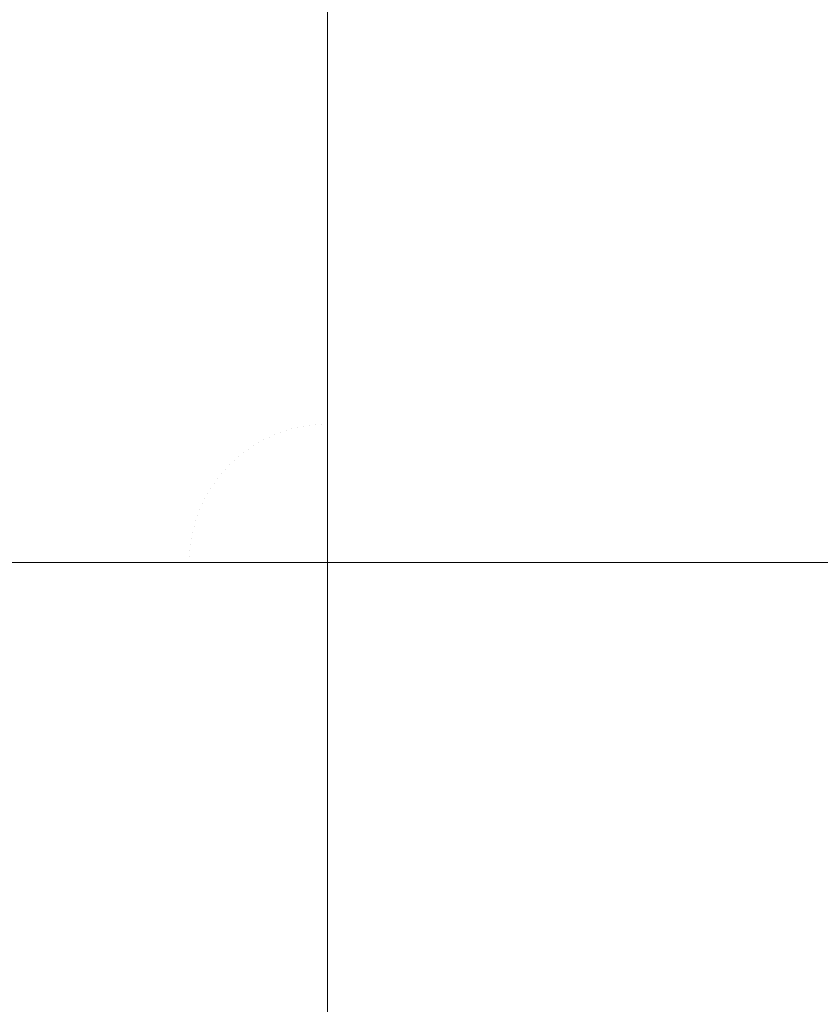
# Model space of a CAD drawing. Header units: centimetres. Extents: x -26 to 27.3, y -25.9 to -24.1.
# Tile 38 of 224: x -25.9262 to -25.9035, y -24.1724 to -24.1445. Entities that reach past the tile are written whole.
import ezdxf

# ---------------------------------------------------------------- set-up
doc = ezdxf.new("R2010")
doc.units = ezdxf.units.CM
doc.header["$LTSCALE"] = 2.54
doc.layers.add('Lucido design-1', color=7, linetype='Continuous')

# ---------------------------------------------------------------- blocks, each defined once
blk = doc.blocks.new('Gruppo-7-1')
at = {"color": 7, "linetype": 'Continuous', "lineweight": 9}
for points, invisible_edges in [([(-25.924569, -24.144691, 1182.421311), (-25.923899, -24.144396, 1182.421311), (-25.925514, -24.140497, 1182.4205), (-25.926352, -24.140866, 1182.4205)], 15), ([(-25.925225, -24.145015, 1182.421311), (-25.924569, -24.144691, 1182.421311), (-25.926352, -24.140866, 1182.4205), (-25.927174, -24.141271, 1182.4205)], 15), ([(-25.925866, -24.145366, 1182.421311), (-25.925225, -24.145015, 1182.421311), (-25.927174, -24.141271, 1182.4205), (-25.927976, -24.141711, 1182.4205)], 15), ([(-25.926491, -24.145746, 1182.421311), (-25.925866, -24.145366, 1182.421311), (-25.927976, -24.141711, 1182.4205), (-25.928759, -24.142186, 1182.4205)], 15), ([(-25.920503, -24.142269, 1181.624338), (-25.919753, -24.142156, 1181.624338), (-25.91925, -24.146081, 1181.623701), (-25.919834, -24.146169, 1181.623701)], 15), ([(-25.919753, -24.142156, 1181.624338), (-25.918998, -24.142076, 1181.624338), (-25.918662, -24.146019, 1181.623701), (-25.91925, -24.146081, 1181.623701)], 15), ([(-25.918998, -24.142076, 1181.624338), (-25.918241, -24.142028, 1181.624338), (-25.918073, -24.145981, 1181.623701), (-25.918662, -24.146019, 1181.623701)], 15), ([(-25.917482, -24.142525, 1181.624255), (-25.917482, -24.145969, 1181.623701), (-25.918073, -24.145981, 1181.623701), (-25.918241, -24.142028, 1181.624338)], 14), ([(-25.921987, -24.142588, 1181.624338), (-25.921248, -24.142413, 1181.624338), (-25.920415, -24.146281, 1181.623701), (-25.920989, -24.146418, 1181.623701)], 15), ([(-25.921248, -24.142413, 1181.624338), (-25.920503, -24.142269, 1181.624338), (-25.919834, -24.146169, 1181.623701), (-25.920415, -24.146281, 1181.623701)], 15), ([(-25.917482, -24.145969, 1181.623701), (-25.917482, -24.142525, 1181.624255), (-8.217482, -24.142525, 1181.624255), (-8.217482, -24.145969, 1181.623701)], 10), ([(-25.923437, -24.143033, 1181.624338), (-25.922717, -24.142795, 1181.624338), (-25.921558, -24.146579, 1181.623701), (-25.922119, -24.146764, 1181.623701)], 15), ([(-25.922717, -24.142795, 1181.624338), (-25.921987, -24.142588, 1181.624338), (-25.920989, -24.146418, 1181.623701), (-25.921558, -24.146579, 1181.623701)], 15), ([(-25.924147, -24.143301, 1181.624338), (-25.923437, -24.143033, 1181.624338), (-25.922119, -24.146764, 1181.623701), (-25.922672, -24.146972, 1181.623701)], 15), ([(-25.924845, -24.143598, 1181.624338), (-25.924147, -24.143301, 1181.624338), (-25.922672, -24.146972, 1181.623701), (-25.923215, -24.147204, 1181.623701)], 15), ([(-25.919654, -24.147569, 1182.421942), (-25.919115, -24.147486, 1182.421942), (-25.919671, -24.143263, 1182.421311), (-25.920394, -24.143375, 1182.421311)], 15), ([(-25.919115, -24.147486, 1182.421942), (-25.918572, -24.147427, 1182.421942), (-25.918943, -24.143184, 1182.421311), (-25.919671, -24.143263, 1182.421311)], 15), ([(-25.918572, -24.147427, 1182.421942), (-25.918028, -24.147391, 1182.421942), (-25.918213, -24.143136, 1182.421311), (-25.918943, -24.143184, 1182.421311)], 15), ([(-25.917482, -24.146837, 1182.421861), (-25.917482, -24.14312, 1182.421311), (-25.918213, -24.143136, 1182.421311), (-25.918028, -24.147391, 1182.421942)], 14), ([(-25.917482, -24.14312, 1182.421311), (-25.917482, -24.146837, 1182.421861), (27.182518, -24.146837, 1182.421861), (27.182518, -24.14312, 1182.421311)], 10), ([(-25.92553, -24.143926, 1181.624338), (-25.924845, -24.143598, 1181.624338), (-25.923215, -24.147204, 1181.623701), (-25.923749, -24.147459, 1181.623701)], 15), ([(-25.92072, -24.147805, 1182.421942), (-25.920189, -24.147676, 1182.421942), (-25.921111, -24.143517, 1182.421311), (-25.921822, -24.143691, 1182.421311)], 15), ([(-25.920189, -24.147676, 1182.421942), (-25.919654, -24.147569, 1182.421942), (-25.920394, -24.143375, 1182.421311), (-25.921111, -24.143517, 1182.421311)], 15), ([(-25.92176, -24.148133, 1182.421942), (-25.921244, -24.147958, 1182.421942), (-25.922524, -24.143896, 1182.421311), (-25.923217, -24.144131, 1182.421311)], 15), ([(-25.921244, -24.147958, 1182.421942), (-25.92072, -24.147805, 1182.421942), (-25.921822, -24.143691, 1182.421311), (-25.922524, -24.143896, 1182.421311)], 15), ([(-25.9262, -24.144282, 1181.624338), (-25.92553, -24.143926, 1181.624338), (-25.923749, -24.147459, 1181.623701), (-25.92427, -24.147736, 1181.623701)], 15), ([(-25.922269, -24.148331, 1182.421942), (-25.92176, -24.148133, 1182.421942), (-25.923217, -24.144131, 1182.421311), (-25.923899, -24.144396, 1182.421311)], 15), ([(-25.926855, -24.144666, 1181.624338), (-25.9262, -24.144282, 1181.624338), (-25.92427, -24.147736, 1181.623701), (-25.92478, -24.148035, 1181.623701)], 15), ([(-25.922769, -24.148551, 1182.421942), (-25.922269, -24.148331, 1182.421942), (-25.923899, -24.144396, 1182.421311), (-25.924569, -24.144691, 1182.421311)], 15), ([(-25.927492, -24.145077, 1181.624338), (-25.926855, -24.144666, 1181.624338), (-25.92478, -24.148035, 1181.623701), (-25.925277, -24.148356, 1181.623701)], 15), ([(-25.923258, -24.148792, 1182.421942), (-25.922769, -24.148551, 1182.421942), (-25.924569, -24.144691, 1182.421311), (-25.925225, -24.145015, 1182.421311)], 15), ([(-25.923737, -24.149055, 1182.421942), (-25.923258, -24.148792, 1182.421942), (-25.925225, -24.145015, 1182.421311), (-25.925866, -24.145366, 1182.421311)], 15), ([(-25.928112, -24.145515, 1181.624338), (-25.927492, -24.145077, 1181.624338), (-25.925277, -24.148356, 1181.623701), (-25.925759, -24.148697, 1181.623701)], 15), ([(-25.928712, -24.145979, 1181.624338), (-25.928112, -24.145515, 1181.624338), (-25.925759, -24.148697, 1181.623701), (-25.926226, -24.149058, 1181.623701)], 15), ([(-25.924203, -24.149338, 1182.421942), (-25.923737, -24.149055, 1182.421942), (-25.925866, -24.145366, 1182.421311), (-25.926491, -24.145746, 1182.421311)], 15), ([(-25.924657, -24.149641, 1182.421942), (-25.924203, -24.149338, 1182.421942), (-25.926491, -24.145746, 1182.421311), (-25.9271, -24.146152, 1182.421311)], 15), ([(-25.919834, -24.146169, 1181.623701), (-25.91925, -24.146081, 1181.623701), (-25.918745, -24.150023, 1181.623223), (-25.919163, -24.150086, 1181.623223)], 15), ([(-25.91925, -24.146081, 1181.623701), (-25.918662, -24.146019, 1181.623701), (-25.918325, -24.149979, 1181.623223), (-25.918745, -24.150023, 1181.623223)], 15), ([(-25.918662, -24.146019, 1181.623701), (-25.918073, -24.145981, 1181.623701), (-25.917904, -24.149952, 1181.623223), (-25.918325, -24.149979, 1181.623223)], 15), ([(-25.918073, -24.145981, 1181.623701), (-25.917482, -24.145969, 1181.623701), (-25.917482, -24.146837, 1181.623596)], 9), ([(-25.917482, -24.146837, 1181.623596), (-25.917482, -24.149943, 1181.623223), (-25.917904, -24.149952, 1181.623223), (-25.918073, -24.145981, 1181.623701)], 14), ([(-8.217482, -24.145969, 1181.623701), (-8.217482, -24.146837, 1181.623596), (-25.917482, -24.146837, 1181.623596), (-25.917482, -24.145969, 1181.623701)], 10), ([(-25.925097, -24.149964, 1182.421942), (-25.924657, -24.149641, 1182.421942), (-25.9271, -24.146152, 1182.421311), (-25.92769, -24.146585, 1182.421311)], 15), ([(-25.921558, -24.146579, 1181.623701), (-25.920989, -24.146418, 1181.623701), (-25.919988, -24.150264, 1181.623223), (-25.920394, -24.150379, 1181.623223)], 15), ([(-25.920989, -24.146418, 1181.623701), (-25.920415, -24.146281, 1181.623701), (-25.919577, -24.150166, 1181.623223), (-25.919988, -24.150264, 1181.623223)], 15), ([(-25.920415, -24.146281, 1181.623701), (-25.919834, -24.146169, 1181.623701), (-25.919163, -24.150086, 1181.623223), (-25.919577, -24.150166, 1181.623223)], 15), ([(-25.925523, -24.150306, 1182.421942), (-25.925097, -24.149964, 1182.421942), (-25.92769, -24.146585, 1182.421311), (-25.92826, -24.147043, 1182.421311)], 15), ([(-25.922119, -24.146764, 1181.623701), (-25.921558, -24.146579, 1181.623701), (-25.920394, -24.150379, 1181.623223), (-25.920795, -24.150511, 1181.623223)], 15), ([(-25.923215, -24.147204, 1181.623701), (-25.922672, -24.146972, 1181.623701), (-25.92119, -24.15066, 1181.623223), (-25.921578, -24.150826, 1181.623223)], 15), ([(-25.922672, -24.146972, 1181.623701), (-25.922119, -24.146764, 1181.623701), (-25.920795, -24.150511, 1181.623223), (-25.92119, -24.15066, 1181.623223)], 15), ([(-25.918028, -24.147391, 1182.421942), (-25.917482, -24.147379, 1182.421942), (-25.917482, -24.146837, 1182.421861)], 9), ([(27.182518, -24.147379, 1182.421942), (27.182518, -24.146837, 1182.421861), (-25.917482, -24.146837, 1182.421861), (-25.917482, -24.147379, 1182.421942)], 10), ([(-25.917482, -24.149943, 1181.623223), (-25.917482, -24.146837, 1181.623596), (-8.217482, -24.146837, 1181.623596), (-8.217482, -24.149943, 1181.623223)], 10), ([(-25.925933, -24.150665, 1182.421942), (-25.925523, -24.150306, 1182.421942), (-25.92826, -24.147043, 1182.421311), (-25.92881, -24.147525, 1182.421311)], 15), ([(-25.923749, -24.147459, 1181.623701), (-25.923215, -24.147204, 1181.623701), (-25.921578, -24.150826, 1181.623223), (-25.921959, -24.151008, 1181.623223)], 15), ([(-25.926327, -24.151043, 1182.421942), (-25.925933, -24.150665, 1182.421942), (-25.92881, -24.147525, 1182.421311), (-25.929339, -24.148031, 1182.421311)], 15), ([(-25.92427, -24.147736, 1181.623701), (-25.923749, -24.147459, 1181.623701), (-25.921959, -24.151008, 1181.623223), (-25.922332, -24.151206, 1181.623223)], 15), ([(-25.918909, -24.151793, 1182.422389), (-25.918555, -24.151739, 1182.422389), (-25.919115, -24.147486, 1182.421942), (-25.919654, -24.147569, 1182.421942)], 15), ([(-25.918555, -24.151739, 1182.422389), (-25.918198, -24.1517, 1182.422389), (-25.918572, -24.147427, 1182.421942), (-25.919115, -24.147486, 1182.421942)], 15), ([(-25.918198, -24.1517, 1182.422389), (-25.917841, -24.151676, 1182.422389), (-25.918028, -24.147391, 1182.421942), (-25.918572, -24.147427, 1182.421942)], 15), ([(-25.917482, -24.151173, 1182.422337), (-25.917482, -24.147379, 1182.421942), (-25.918028, -24.147391, 1182.421942), (-25.917841, -24.151676, 1182.422389)], 14), ([(-25.917482, -24.147379, 1182.421942), (-25.917482, -24.151173, 1182.422337), (27.182518, -24.151173, 1182.422337), (27.182518, -24.147379, 1182.421942)], 10), ([(-25.92478, -24.148035, 1181.623701), (-25.92427, -24.147736, 1181.623701), (-25.922332, -24.151206, 1181.623223), (-25.922696, -24.151419, 1181.623223)], 15), ([(-25.919954, -24.152049, 1182.422389), (-25.919609, -24.151949, 1182.422389), (-25.92072, -24.147805, 1182.421942), (-25.921244, -24.147958, 1182.421942)], 15), ([(-25.919609, -24.151949, 1182.422389), (-25.919261, -24.151863, 1182.422389), (-25.920189, -24.147676, 1182.421942), (-25.92072, -24.147805, 1182.421942)], 15), ([(-25.919261, -24.151863, 1182.422389), (-25.918909, -24.151793, 1182.422389), (-25.919654, -24.147569, 1182.421942), (-25.920189, -24.147676, 1182.421942)], 15), ([(-25.925277, -24.148356, 1181.623701), (-25.92478, -24.148035, 1181.623701), (-25.922696, -24.151419, 1181.623223), (-25.923051, -24.151648, 1181.623223)], 15), ([(-25.920293, -24.152164, 1182.422389), (-25.919954, -24.152049, 1182.422389), (-25.921244, -24.147958, 1182.421942), (-25.92176, -24.148133, 1182.421942)], 15), ([(-25.925759, -24.148697, 1181.623701), (-25.925277, -24.148356, 1181.623701), (-25.923051, -24.151648, 1181.623223), (-25.923396, -24.151892, 1181.623223)], 15), ([(-25.920956, -24.152439, 1182.422389), (-25.920628, -24.152294, 1182.422389), (-25.922269, -24.148331, 1182.421942), (-25.922769, -24.148551, 1182.421942)], 15), ([(-25.920628, -24.152294, 1182.422389), (-25.920293, -24.152164, 1182.422389), (-25.92176, -24.148133, 1182.421942), (-25.922269, -24.148331, 1182.421942)], 15), ([(-25.921277, -24.152597, 1182.422389), (-25.920956, -24.152439, 1182.422389), (-25.922769, -24.148551, 1182.421942), (-25.923258, -24.148792, 1182.421942)], 15), ([(-25.926226, -24.149058, 1181.623701), (-25.925759, -24.148697, 1181.623701), (-25.923396, -24.151892, 1181.623223), (-25.92373, -24.15215, 1181.623223)], 15), ([(-25.921592, -24.15277, 1182.422389), (-25.921277, -24.152597, 1182.422389), (-25.923258, -24.148792, 1182.421942), (-25.923737, -24.149055, 1182.421942)], 15), ([(-25.926678, -24.149439, 1181.623701), (-25.926226, -24.149058, 1181.623701), (-25.92373, -24.15215, 1181.623223), (-25.924053, -24.152422, 1181.623223)], 15), ([(-25.921898, -24.152956, 1182.422389), (-25.921592, -24.15277, 1182.422389), (-25.923737, -24.149055, 1182.421942), (-25.924203, -24.149338, 1182.421942)], 15), ([(-25.927113, -24.149839, 1181.623701), (-25.926678, -24.149439, 1181.623701), (-25.924053, -24.152422, 1181.623223), (-25.924363, -24.152708, 1181.623223)], 15), ([(-25.922197, -24.153155, 1182.422389), (-25.921898, -24.152956, 1182.422389), (-25.924203, -24.149338, 1182.421942), (-25.924657, -24.149641, 1182.421942)], 15), ([(-25.922486, -24.153367, 1182.422389), (-25.922197, -24.153155, 1182.422389), (-25.924657, -24.149641, 1182.421942), (-25.925097, -24.149964, 1182.421942)], 15), ([(-25.927531, -24.150257, 1181.623701), (-25.927113, -24.149839, 1181.623701), (-25.924363, -24.152708, 1181.623223), (-25.924662, -24.153007, 1181.623223)], 15), ([(-25.922765, -24.153592, 1182.422389), (-25.922486, -24.153367, 1182.422389), (-25.925097, -24.149964, 1182.421942), (-25.925523, -24.150306, 1182.421942)], 15), ([(-25.919163, -24.150086, 1181.623223), (-25.918745, -24.150023, 1181.623223), (-25.918239, -24.153976, 1181.622905), (-25.918489, -24.154013, 1181.622905)], 15), ([(-25.918745, -24.150023, 1181.623223), (-25.918325, -24.149979, 1181.623223), (-25.917988, -24.153949, 1181.622905), (-25.918239, -24.153976, 1181.622905)], 15), ([(-25.918325, -24.149979, 1181.623223), (-25.917904, -24.149952, 1181.623223), (-25.917735, -24.153933, 1181.622905), (-25.917988, -24.153949, 1181.622905)], 15), ([(-25.917904, -24.149952, 1181.623223), (-25.917482, -24.149943, 1181.623223), (-25.917482, -24.151174, 1181.623125)], 9), ([(-25.917482, -24.151174, 1181.623125), (-25.917482, -24.153927, 1181.622905), (-25.917735, -24.153933, 1181.622905), (-25.917904, -24.149952, 1181.623223)], 14), ([(-8.217482, -24.149943, 1181.623223), (-8.217482, -24.151174, 1181.623125), (-25.917482, -24.151174, 1181.623125), (-25.917482, -24.149943, 1181.623223)], 10), ([(-25.927931, -24.150692, 1181.623701), (-25.927531, -24.150257, 1181.623701), (-25.924662, -24.153007, 1181.623223), (-25.924948, -24.153318, 1181.623223)], 15), ([(-25.923035, -24.153828, 1182.422389), (-25.922765, -24.153592, 1182.422389), (-25.925523, -24.150306, 1182.421942), (-25.925933, -24.150665, 1182.421942)], 15), ([(-25.920394, -24.150379, 1181.623223), (-25.919988, -24.150264, 1181.623223), (-25.918984, -24.15412, 1181.622905), (-25.919227, -24.154189, 1181.622905)], 15), ([(-25.919988, -24.150264, 1181.623223), (-25.919577, -24.150166, 1181.623223), (-25.918738, -24.154061, 1181.622905), (-25.918984, -24.15412, 1181.622905)], 15), ([(-25.919577, -24.150166, 1181.623223), (-25.919163, -24.150086, 1181.623223), (-25.918489, -24.154013, 1181.622905), (-25.918738, -24.154061, 1181.622905)], 15), ([(-25.92119, -24.15066, 1181.623223), (-25.920795, -24.150511, 1181.623223), (-25.919468, -24.154268, 1181.622905), (-25.919704, -24.154357, 1181.622905)], 15), ([(-25.920795, -24.150511, 1181.623223), (-25.920394, -24.150379, 1181.623223), (-25.919227, -24.154189, 1181.622905), (-25.919468, -24.154268, 1181.622905)], 15), ([(-25.928312, -24.151144, 1181.623701), (-25.927931, -24.150692, 1181.623701), (-25.924948, -24.153318, 1181.623223), (-25.92522, -24.15364, 1181.623223)], 15), ([(-25.923294, -24.154076, 1182.422389), (-25.923035, -24.153828, 1182.422389), (-25.925933, -24.150665, 1182.421942), (-25.926327, -24.151043, 1182.421942)], 15), ([(-25.921959, -24.151008, 1181.623223), (-25.921578, -24.150826, 1181.623223), (-25.919937, -24.154457, 1181.622905), (-25.920166, -24.154566, 1181.622905)], 15), ([(-25.921578, -24.150826, 1181.623223), (-25.92119, -24.15066, 1181.623223), (-25.919704, -24.154357, 1181.622905), (-25.919937, -24.154457, 1181.622905)], 15), ([(-25.928673, -24.151611, 1181.623701), (-25.928312, -24.151144, 1181.623701), (-25.92522, -24.15364, 1181.623223), (-25.925478, -24.153974, 1181.623223)], 15), ([(-25.923542, -24.154335, 1182.422389), (-25.923294, -24.154076, 1182.422389), (-25.926327, -24.151043, 1182.421942), (-25.926705, -24.151437, 1182.421942)], 15), ([(-25.922332, -24.151206, 1181.623223), (-25.921959, -24.151008, 1181.623223), (-25.920166, -24.154566, 1181.622905), (-25.920389, -24.154684, 1181.622905)], 15), ([(-25.923779, -24.154605, 1182.422389), (-25.923542, -24.154335, 1182.422389), (-25.926705, -24.151437, 1182.421942), (-25.927064, -24.151847, 1182.421942)], 15), ([(-25.923051, -24.151648, 1181.623223), (-25.922696, -24.151419, 1181.623223), (-25.920607, -24.154812, 1181.622905), (-25.92082, -24.15495, 1181.622905)], 15), ([(-25.922696, -24.151419, 1181.623223), (-25.922332, -24.151206, 1181.623223), (-25.920389, -24.154684, 1181.622905), (-25.920607, -24.154812, 1181.622905)], 15), ([(-25.917841, -24.151676, 1182.422389), (-25.917482, -24.151669, 1182.422389), (-25.917482, -24.151173, 1182.422337)], 9), ([(27.182518, -24.151669, 1182.422389), (27.182518, -24.151173, 1182.422337), (-25.917482, -24.151173, 1182.422337), (-25.917482, -24.151669, 1182.422389)], 10), ([(-25.917482, -24.153927, 1181.622905), (-25.917482, -24.151174, 1181.623125), (-8.217482, -24.151174, 1181.623125), (-8.217482, -24.153927, 1181.622905)], 10), ([(-25.929014, -24.152094, 1181.623701), (-25.928673, -24.151611, 1181.623701), (-25.925478, -24.153974, 1181.623223), (-25.925722, -24.154319, 1181.623223)], 15), ([(-25.923396, -24.151892, 1181.623223), (-25.923051, -24.151648, 1181.623223), (-25.92082, -24.15495, 1181.622905), (-25.921026, -24.155096, 1181.622905)], 15), ([(-25.917993, -24.156006, 1182.42265), (-25.917823, -24.155987, 1182.42265), (-25.918198, -24.1517, 1182.422389), (-25.918555, -24.151739, 1182.422389)], 15), ([(-25.917823, -24.155987, 1182.42265), (-25.917653, -24.155976, 1182.42265), (-25.917841, -24.151676, 1182.422389), (-25.918198, -24.1517, 1182.422389)], 15), ([(-25.917482, -24.155527, 1182.422623), (-25.917482, -24.151669, 1182.422389), (-25.917841, -24.151676, 1182.422389), (-25.917653, -24.155976, 1182.42265)], 14), ([(-25.917482, -24.151669, 1182.422389), (-25.917482, -24.155527, 1182.422623), (27.182518, -24.155527, 1182.422623), (27.182518, -24.151669, 1182.422389)], 10), ([(-25.924003, -24.154884, 1182.422389), (-25.923779, -24.154605, 1182.422389), (-25.927064, -24.151847, 1182.421942), (-25.927406, -24.152273, 1182.421942)], 15), ([(-25.92373, -24.15215, 1181.623223), (-25.923396, -24.151892, 1181.623223), (-25.921026, -24.155096, 1181.622905), (-25.921227, -24.155251, 1181.622905)], 15), ([(-25.91866, -24.156153, 1182.42265), (-25.918496, -24.156106, 1182.42265), (-25.919609, -24.151949, 1182.422389), (-25.919954, -24.152049, 1182.422389)], 15), ([(-25.918496, -24.156106, 1182.42265), (-25.91833, -24.156065, 1182.42265), (-25.919261, -24.151863, 1182.422389), (-25.919609, -24.151949, 1182.422389)], 15), ([(-25.91833, -24.156065, 1182.42265), (-25.918162, -24.156032, 1182.42265), (-25.918909, -24.151793, 1182.422389), (-25.919261, -24.151863, 1182.422389)], 15), ([(-25.918162, -24.156032, 1182.42265), (-25.917993, -24.156006, 1182.42265), (-25.918555, -24.151739, 1182.422389), (-25.918909, -24.151793, 1182.422389)], 15), ([(-25.929335, -24.15259, 1181.623701), (-25.929014, -24.152094, 1181.623701), (-25.925722, -24.154319, 1181.623223), (-25.925951, -24.154674, 1181.623223)], 15), ([(-25.924215, -24.155174, 1182.422389), (-25.924003, -24.154884, 1182.422389), (-25.927406, -24.152273, 1182.421942), (-25.927729, -24.152713, 1182.421942)], 15), ([(-25.924053, -24.152422, 1181.623223), (-25.92373, -24.15215, 1181.623223), (-25.921227, -24.155251, 1181.622905), (-25.92142, -24.155414, 1181.622905)], 15), ([(-25.918981, -24.15627, 1182.42265), (-25.918821, -24.156208, 1182.42265), (-25.920293, -24.152164, 1182.422389), (-25.920628, -24.152294, 1182.422389)], 15), ([(-25.918821, -24.156208, 1182.42265), (-25.91866, -24.156153, 1182.42265), (-25.919954, -24.152049, 1182.422389), (-25.920293, -24.152164, 1182.422389)], 15), ([(-25.924363, -24.152708, 1181.623223), (-25.924053, -24.152422, 1181.623223), (-25.92142, -24.155414, 1181.622905), (-25.921606, -24.155585, 1181.622905)], 15), ([(-25.91929, -24.156415, 1182.42265), (-25.919137, -24.156339, 1182.42265), (-25.920956, -24.152439, 1182.422389), (-25.921277, -24.152597, 1182.422389)], 15), ([(-25.919137, -24.156339, 1182.42265), (-25.918981, -24.15627, 1182.42265), (-25.920628, -24.152294, 1182.422389), (-25.920956, -24.152439, 1182.422389)], 15), ([(-25.929634, -24.1531, 1181.623701), (-25.929335, -24.15259, 1181.623701), (-25.925951, -24.154674, 1181.623223), (-25.926164, -24.155038, 1181.623223)], 15), ([(-25.924414, -24.155472, 1182.422389), (-25.924215, -24.155174, 1182.422389), (-25.927729, -24.152713, 1182.421942), (-25.928032, -24.153167, 1182.421942)], 15), ([(-25.924662, -24.153007, 1181.623223), (-25.924363, -24.152708, 1181.623223), (-25.921606, -24.155585, 1181.622905), (-25.921785, -24.155764, 1181.622905)], 15), ([(-25.919586, -24.156585, 1182.42265), (-25.91944, -24.156497, 1182.42265), (-25.921592, -24.15277, 1182.422389), (-25.921898, -24.152956, 1182.422389)], 15), ([(-25.91944, -24.156497, 1182.42265), (-25.91929, -24.156415, 1182.42265), (-25.921277, -24.152597, 1182.422389), (-25.921592, -24.15277, 1182.422389)], 15), ([(-25.929911, -24.153621, 1181.623701), (-25.929634, -24.1531, 1181.623701), (-25.926164, -24.155038, 1181.623223), (-25.926362, -24.155411, 1181.623223)], 15), ([(-25.924948, -24.153318, 1181.623223), (-25.924662, -24.153007, 1181.623223), (-25.921785, -24.155764, 1181.622905), (-25.921956, -24.15595, 1181.622905)], 15), ([(-25.919728, -24.15668, 1182.42265), (-25.919586, -24.156585, 1182.42265), (-25.921898, -24.152956, 1182.422389), (-25.922197, -24.153155, 1182.422389)], 15), ([(-25.9246, -24.155778, 1182.422389), (-25.924414, -24.155472, 1182.422389), (-25.928032, -24.153167, 1182.421942), (-25.928315, -24.153634, 1182.421942)], 15), ([(-25.92522, -24.15364, 1181.623223), (-25.924948, -24.153318, 1181.623223), (-25.921956, -24.15595, 1181.622905), (-25.92212, -24.156143, 1181.622905)], 15), ([(-25.919999, -24.156888, 1182.42265), (-25.919866, -24.156781, 1182.42265), (-25.922486, -24.153367, 1182.422389), (-25.922765, -24.153592, 1182.422389)], 15), ([(-25.919866, -24.156781, 1182.42265), (-25.919728, -24.15668, 1182.42265), (-25.922197, -24.153155, 1182.422389), (-25.922486, -24.153367, 1182.422389)], 15), ([(-25.924773, -24.156093, 1182.422389), (-25.9246, -24.155778, 1182.422389), (-25.928315, -24.153634, 1182.421942), (-25.928578, -24.154112, 1182.421942)], 15), ([(-25.925478, -24.153974, 1181.623223), (-25.92522, -24.15364, 1181.623223), (-25.92212, -24.156143, 1181.622905), (-25.922274, -24.156344, 1181.622905)], 15), ([(-25.920128, -24.157001, 1182.42265), (-25.919999, -24.156888, 1182.42265), (-25.922765, -24.153592, 1182.422389), (-25.923035, -24.153828, 1182.422389)], 15), ([(-25.920251, -24.157119, 1182.42265), (-25.920128, -24.157001, 1182.42265), (-25.923035, -24.153828, 1182.422389), (-25.923294, -24.154076, 1182.422389)], 15), ([(-25.918239, -24.153976, 1181.622905), (-25.917988, -24.153949, 1181.622905), (-25.917649, -24.157923, 1181.622747), (-25.917733, -24.157932, 1181.622747)], 15), ([(-25.917988, -24.153949, 1181.622905), (-25.917735, -24.153933, 1181.622905), (-25.917566, -24.157918, 1181.622747), (-25.917649, -24.157923, 1181.622747)], 15), ([(-25.917735, -24.153933, 1181.622905), (-25.917482, -24.153927, 1181.622905), (-25.917482, -24.155527, 1181.622841)], 9), ([(-25.917482, -24.155527, 1181.622841), (-25.917482, -24.157916, 1181.622747), (-25.917566, -24.157918, 1181.622747), (-25.917735, -24.153933, 1181.622905)], 14), ([(-8.217482, -24.153927, 1181.622905), (-8.217482, -24.155527, 1181.622841), (-25.917482, -24.155527, 1181.622841), (-25.917482, -24.153927, 1181.622905)], 10), ([(-25.924931, -24.156414, 1182.422389), (-25.924773, -24.156093, 1182.422389), (-25.928578, -24.154112, 1182.421942), (-25.928819, -24.154601, 1182.421942)], 15), ([(-25.925722, -24.154319, 1181.623223), (-25.925478, -24.153974, 1181.623223), (-25.922274, -24.156344, 1181.622905), (-25.92242, -24.15655, 1181.622905)], 15), ([(-25.920369, -24.157243, 1182.42265), (-25.920251, -24.157119, 1182.42265), (-25.923294, -24.154076, 1182.422389), (-25.923542, -24.154335, 1182.422389)], 15), ([(-25.919468, -24.154268, 1181.622905), (-25.919227, -24.154189, 1181.622905), (-25.91806, -24.158002, 1181.622747), (-25.918139, -24.158029, 1181.622747)], 15), ([(-25.919227, -24.154189, 1181.622905), (-25.918984, -24.15412, 1181.622905), (-25.917979, -24.15798, 1181.622747), (-25.91806, -24.158002, 1181.622747)], 15), ([(-25.918984, -24.15412, 1181.622905), (-25.918738, -24.154061, 1181.622905), (-25.917898, -24.15796, 1181.622747), (-25.917979, -24.15798, 1181.622747)], 15), ([(-25.918738, -24.154061, 1181.622905), (-25.918489, -24.154013, 1181.622905), (-25.917815, -24.157944, 1181.622747), (-25.917898, -24.15796, 1181.622747)], 15), ([(-25.918489, -24.154013, 1181.622905), (-25.918239, -24.153976, 1181.622905), (-25.917733, -24.157932, 1181.622747), (-25.917815, -24.157944, 1181.622747)], 15), ([(-25.925951, -24.154674, 1181.623223), (-25.925722, -24.154319, 1181.623223), (-25.92242, -24.15655, 1181.622905), (-25.922558, -24.156763, 1181.622905)], 15), ([(-25.920482, -24.157371, 1182.42265), (-25.920369, -24.157243, 1182.42265), (-25.923542, -24.154335, 1182.422389), (-25.923779, -24.154605, 1182.422389)], 15), ([(-25.920166, -24.154566, 1181.622905), (-25.919937, -24.154457, 1181.622905), (-25.918294, -24.158091, 1181.622747), (-25.91837, -24.158127, 1181.622747)], 15), ([(-25.919937, -24.154457, 1181.622905), (-25.919704, -24.154357, 1181.622905), (-25.918217, -24.158058, 1181.622747), (-25.918294, -24.158091, 1181.622747)], 15), ([(-25.919704, -24.154357, 1181.622905), (-25.919468, -24.154268, 1181.622905), (-25.918139, -24.158029, 1181.622747), (-25.918217, -24.158058, 1181.622747)], 15), ([(-25.925076, -24.156743, 1182.422389), (-25.924931, -24.156414, 1182.422389), (-25.928819, -24.154601, 1182.421942), (-25.929039, -24.155101, 1182.421942)], 15), ([(-25.926164, -24.155038, 1181.623223), (-25.925951, -24.154674, 1181.623223), (-25.922558, -24.156763, 1181.622905), (-25.922686, -24.156981, 1181.622905)], 15), ([(-25.920589, -24.157504, 1182.42265), (-25.920482, -24.157371, 1182.42265), (-25.923779, -24.154605, 1182.422389), (-25.924003, -24.154884, 1182.422389)], 15), ([(-25.920607, -24.154812, 1181.622905), (-25.920389, -24.154684, 1181.622905), (-25.918444, -24.158166, 1181.622747), (-25.918516, -24.158209, 1181.622747)], 15), ([(-25.920389, -24.154684, 1181.622905), (-25.920166, -24.154566, 1181.622905), (-25.91837, -24.158127, 1181.622747), (-25.918444, -24.158166, 1181.622747)], 15), ([(-25.926362, -24.155411, 1181.623223), (-25.926164, -24.155038, 1181.623223), (-25.922686, -24.156981, 1181.622905), (-25.922804, -24.157205, 1181.622905)], 15), ([(-25.92069, -24.157642, 1182.42265), (-25.920589, -24.157504, 1182.42265), (-25.924003, -24.154884, 1182.422389), (-25.924215, -24.155174, 1182.422389)], 15), ([(-25.921026, -24.155096, 1181.622905), (-25.92082, -24.15495, 1181.622905), (-25.918586, -24.158254, 1181.622747), (-25.918655, -24.158302, 1181.622747)], 15), ([(-25.92082, -24.15495, 1181.622905), (-25.920607, -24.154812, 1181.622905), (-25.918516, -24.158209, 1181.622747), (-25.918586, -24.158254, 1181.622747)], 15), ([(-25.925206, -24.157077, 1182.422389), (-25.925076, -24.156743, 1182.422389), (-25.929039, -24.155101, 1182.421942), (-25.929237, -24.15561, 1182.421942)], 15), ([(-25.920785, -24.157784, 1182.42265), (-25.92069, -24.157642, 1182.42265), (-25.924215, -24.155174, 1182.422389), (-25.924414, -24.155472, 1182.422389)], 15), ([(-25.92142, -24.155414, 1181.622905), (-25.921227, -24.155251, 1181.622905), (-25.918721, -24.158354, 1181.622747), (-25.918785, -24.158408, 1181.622747)], 15), ([(-25.921227, -24.155251, 1181.622905), (-25.921026, -24.155096, 1181.622905), (-25.918655, -24.158302, 1181.622747), (-25.918721, -24.158354, 1181.622747)], 15), ([(-25.925321, -24.157416, 1182.422389), (-25.925206, -24.157077, 1182.422389), (-25.929237, -24.15561, 1182.421942), (-25.929412, -24.156126, 1182.421942)], 15), ([(-25.926544, -24.155792, 1181.623223), (-25.926362, -24.155411, 1181.623223), (-25.922804, -24.157205, 1181.622905), (-25.922913, -24.157433, 1181.622905)], 15), ([(-25.920873, -24.15793, 1182.42265), (-25.920785, -24.157784, 1182.42265), (-25.924414, -24.155472, 1182.422389), (-25.9246, -24.155778, 1182.422389)], 15), ([(-25.921785, -24.155764, 1181.622905), (-25.921606, -24.155585, 1181.622905), (-25.918847, -24.158464, 1181.622747), (-25.918906, -24.158523, 1181.622747)], 15), ([(-25.921606, -24.155585, 1181.622905), (-25.92142, -24.155414, 1181.622905), (-25.918785, -24.158408, 1181.622747), (-25.918847, -24.158464, 1181.622747)], 15), ([(-25.917653, -24.155976, 1182.42265), (-25.917482, -24.155972, 1182.42265), (-25.917482, -24.155527, 1182.422623)], 9), ([(27.182518, -24.155972, 1182.42265), (27.182518, -24.155527, 1182.422623), (-25.917482, -24.155527, 1182.422623), (-25.917482, -24.155972, 1182.42265)], 10), ([(-25.917482, -24.157916, 1181.622747), (-25.917482, -24.155527, 1181.622841), (-8.217482, -24.155527, 1181.622841), (-8.217482, -24.157916, 1181.622747)], 10), ([(-25.92671, -24.15618, 1181.623223), (-25.926544, -24.155792, 1181.623223), (-25.922913, -24.157433, 1181.622905), (-25.923013, -24.157666, 1181.622905)], 15), ([(-25.920955, -24.15808, 1182.42265), (-25.920873, -24.15793, 1182.42265), (-25.9246, -24.155778, 1182.422389), (-25.924773, -24.156093, 1182.422389)], 15), ([(-25.921956, -24.15595, 1181.622905), (-25.921785, -24.155764, 1181.622905), (-25.918906, -24.158523, 1181.622747), (-25.918962, -24.158585, 1181.622747)], 15), ([(-25.925421, -24.157761, 1182.422389), (-25.925321, -24.157416, 1182.422389), (-25.929412, -24.156126, 1182.421942), (-25.929565, -24.15665, 1182.421942)], 15), ([(-25.921031, -24.158233, 1182.42265), (-25.920955, -24.15808, 1182.42265), (-25.924773, -24.156093, 1182.422389), (-25.924931, -24.156414, 1182.422389)], 15), ([(-25.922274, -24.156344, 1181.622905), (-25.92212, -24.156143, 1181.622905), (-25.919016, -24.158649, 1181.622747), (-25.919068, -24.158715, 1181.622747)], 15), ([(-25.92212, -24.156143, 1181.622905), (-25.921956, -24.15595, 1181.622905), (-25.918962, -24.158585, 1181.622747), (-25.919016, -24.158649, 1181.622747)], 15), ([(-25.917482, -24.159888, 1182.422727), (-25.91866, -24.156153, 1182.42265), (-25.918821, -24.156208, 1182.42265)], 11), ([(-25.917482, -24.159888, 1182.422727), (-25.918496, -24.156106, 1182.42265), (-25.91866, -24.156153, 1182.42265)], 11), ([(-25.917482, -24.159888, 1182.422727), (-25.91833, -24.156065, 1182.42265), (-25.918496, -24.156106, 1182.42265)], 11), ([(-25.917482, -24.159888, 1182.422727), (-25.918162, -24.156032, 1182.42265), (-25.91833, -24.156065, 1182.42265)], 11), ([(-25.917482, -24.159888, 1182.422727), (-25.917993, -24.156006, 1182.42265), (-25.918162, -24.156032, 1182.42265)], 11), ([(-25.917482, -24.159888, 1182.422727), (-25.917823, -24.155987, 1182.42265), (-25.917993, -24.156006, 1182.42265)], 11), ([(-25.917482, -24.159888, 1182.422727), (-25.917653, -24.155976, 1182.42265), (-25.917823, -24.155987, 1182.42265)], 11), ([(-25.917482, -24.159888, 1182.422727), (-25.917482, -24.155972, 1182.42265), (-25.917653, -24.155976, 1182.42265)], 10), ([(-25.917482, -24.155972, 1182.42265), (-25.917482, -24.159888, 1182.422727), (27.182518, -24.159888, 1182.422727), (27.182518, -24.155972, 1182.42265)], 8), ([(-25.926859, -24.156575, 1181.623223), (-25.92671, -24.15618, 1181.623223), (-25.923013, -24.157666, 1181.622905), (-25.923102, -24.157902, 1181.622905)], 15), ([(-25.9211, -24.158389, 1182.42265), (-25.921031, -24.158233, 1182.42265), (-25.924931, -24.156414, 1182.422389), (-25.925076, -24.156743, 1182.422389)], 15), ([(-25.92242, -24.15655, 1181.622905), (-25.922274, -24.156344, 1181.622905), (-25.919068, -24.158715, 1181.622747), (-25.919116, -24.158784, 1181.622747)], 15), ([(-25.917482, -24.159888, 1182.422727), (-25.91929, -24.156415, 1182.42265), (-25.91944, -24.156497, 1182.42265)], 11), ([(-25.917482, -24.159888, 1182.422727), (-25.919137, -24.156339, 1182.42265), (-25.91929, -24.156415, 1182.42265)], 11), ([(-25.917482, -24.159888, 1182.422727), (-25.918981, -24.15627, 1182.42265), (-25.919137, -24.156339, 1182.42265)], 11), ([(-25.917482, -24.159888, 1182.422727), (-25.918821, -24.156208, 1182.42265), (-25.918981, -24.15627, 1182.42265)], 11), ([(-25.925507, -24.158109, 1182.422389), (-25.925421, -24.157761, 1182.422389), (-25.929565, -24.15665, 1182.421942), (-25.929695, -24.157181, 1182.421942)], 15), ([(-25.926991, -24.156976, 1181.623223), (-25.926859, -24.156575, 1181.623223), (-25.923102, -24.157902, 1181.622905), (-25.923181, -24.158143, 1181.622905)], 15), ([(-25.922558, -24.156763, 1181.622905), (-25.92242, -24.15655, 1181.622905), (-25.919116, -24.158784, 1181.622747), (-25.919161, -24.158854, 1181.622747)], 15), ([(-25.917482, -24.159888, 1182.422727), (-25.919728, -24.15668, 1182.42265), (-25.919866, -24.156781, 1182.42265)], 11), ([(-25.917482, -24.159888, 1182.422727), (-25.919586, -24.156585, 1182.42265), (-25.919728, -24.15668, 1182.42265)], 11), ([(-25.917482, -24.159888, 1182.422727), (-25.91944, -24.156497, 1182.42265), (-25.919586, -24.156585, 1182.42265)], 11), ([(-25.927106, -24.157382, 1181.623223), (-25.926991, -24.156976, 1181.623223), (-25.923181, -24.158143, 1181.622905), (-25.92325, -24.158386, 1181.622905)], 15), ([(-25.921162, -24.158549, 1182.42265), (-25.9211, -24.158389, 1182.42265), (-25.925076, -24.156743, 1182.422389), (-25.925206, -24.157077, 1182.422389)], 15), ([(-25.922804, -24.157205, 1181.622905), (-25.922686, -24.156981, 1181.622905), (-25.919204, -24.158926, 1181.622747), (-25.919243, -24.159, 1181.622747)], 15), ([(-25.922686, -24.156981, 1181.622905), (-25.922558, -24.156763, 1181.622905), (-25.919161, -24.158854, 1181.622747), (-25.919204, -24.158926, 1181.622747)], 15), ([(-25.917482, -24.159888, 1182.422727), (-25.920128, -24.157001, 1182.42265), (-25.920251, -24.157119, 1182.42265)], 11), ([(-25.917482, -24.159888, 1182.422727), (-25.919999, -24.156888, 1182.42265), (-25.920128, -24.157001, 1182.42265)], 11), ([(-25.917482, -24.159888, 1182.422727), (-25.919866, -24.156781, 1182.42265), (-25.919999, -24.156888, 1182.42265)], 11), ([(-25.925577, -24.158461, 1182.422389), (-25.925507, -24.158109, 1182.422389), (-25.929695, -24.157181, 1182.421942), (-25.929801, -24.157716, 1182.421942)], 15), ([(-25.921217, -24.15871, 1182.42265), (-25.921162, -24.158549, 1182.42265), (-25.925206, -24.157077, 1182.422389), (-25.925321, -24.157416, 1182.422389)], 15), ([(-25.922913, -24.157433, 1181.622905), (-25.922804, -24.157205, 1181.622905), (-25.919243, -24.159, 1181.622747), (-25.919279, -24.159076, 1181.622747)], 15), ([(-25.917482, -24.159888, 1182.422727), (-25.920369, -24.157243, 1182.42265), (-25.920482, -24.157371, 1182.42265)], 11), ([(-25.917482, -24.159888, 1182.422727), (-25.920251, -24.157119, 1182.42265), (-25.920369, -24.157243, 1182.42265)], 11), ([(-25.927204, -24.157793, 1181.623223), (-25.927106, -24.157382, 1181.623223), (-25.92325, -24.158386, 1181.622905), (-25.923309, -24.158632, 1181.622905)], 15), ([(-25.921264, -24.158875, 1182.42265), (-25.921217, -24.15871, 1182.42265), (-25.925321, -24.157416, 1182.422389), (-25.925421, -24.157761, 1182.422389)], 15), ([(-25.923013, -24.157666, 1181.622905), (-25.922913, -24.157433, 1181.622905), (-25.919279, -24.159076, 1181.622747), (-25.919312, -24.159153, 1181.622747)], 15), ([(-25.917482, -24.159888, 1182.422727), (-25.920589, -24.157504, 1182.42265), (-25.92069, -24.157642, 1182.42265)], 11), ([(-25.917482, -24.159888, 1182.422727), (-25.920482, -24.157371, 1182.42265), (-25.920589, -24.157504, 1182.42265)], 11), ([(-25.925631, -24.158815, 1182.422389), (-25.925577, -24.158461, 1182.422389), (-25.929801, -24.157716, 1182.421942), (-25.929884, -24.158255, 1182.421942)], 15), ([(-25.927284, -24.158207, 1181.623223), (-25.927204, -24.157793, 1181.623223), (-25.923309, -24.158632, 1181.622905), (-25.923357, -24.158881, 1181.622905)], 15), ([(-25.921305, -24.15904, 1182.42265), (-25.921264, -24.158875, 1182.42265), (-25.925421, -24.157761, 1182.422389), (-25.925507, -24.158109, 1182.422389)], 15), ([(-25.923102, -24.157902, 1181.622905), (-25.923013, -24.157666, 1181.622905), (-25.919312, -24.159153, 1181.622747), (-25.919342, -24.159231, 1181.622747)], 15), ([(-25.917482, -24.159888, 1182.422727), (-25.920785, -24.157784, 1182.42265), (-25.920873, -24.15793, 1182.42265)], 11), ([(-25.917482, -24.159888, 1182.422727), (-25.92069, -24.157642, 1182.42265), (-25.920785, -24.157784, 1182.42265)], 11), ([(-25.921338, -24.159208, 1182.42265), (-25.921305, -24.15904, 1182.42265), (-25.925507, -24.158109, 1182.422389), (-25.925577, -24.158461, 1182.422389)], 15), ([(-25.923181, -24.158143, 1181.622905), (-25.923102, -24.157902, 1181.622905), (-25.919342, -24.159231, 1181.622747), (-25.919368, -24.159311, 1181.622747)], 15), ([(-25.917482, -24.159888, 1182.422727), (-25.920955, -24.15808, 1182.42265), (-25.921031, -24.158233, 1182.42265)], 11), ([(-25.917482, -24.159888, 1182.422727), (-25.920873, -24.15793, 1182.42265), (-25.920955, -24.15808, 1182.42265)], 11), ([(-25.918444, -24.158166, 1181.622747), (-25.91837, -24.158127, 1181.622747), (-25.917482, -24.159888, 1181.622727)], 11), ([(-25.91837, -24.158127, 1181.622747), (-25.918294, -24.158091, 1181.622747), (-25.917482, -24.159888, 1181.622727)], 11), ([(-25.918294, -24.158091, 1181.622747), (-25.918217, -24.158058, 1181.622747), (-25.917482, -24.159888, 1181.622727)], 11), ([(-25.918217, -24.158058, 1181.622747), (-25.918139, -24.158029, 1181.622747), (-25.917482, -24.159888, 1181.622727)], 11), ([(-25.918139, -24.158029, 1181.622747), (-25.91806, -24.158002, 1181.622747), (-25.917482, -24.159888, 1181.622727)], 11), ([(-25.91806, -24.158002, 1181.622747), (-25.917979, -24.15798, 1181.622747), (-25.917482, -24.159888, 1181.622727)], 11), ([(-25.917979, -24.15798, 1181.622747), (-25.917898, -24.15796, 1181.622747), (-25.917482, -24.159888, 1181.622727)], 11), ([(-25.917898, -24.15796, 1181.622747), (-25.917815, -24.157944, 1181.622747), (-25.917482, -24.159888, 1181.622727)], 11), ([(-25.917815, -24.157944, 1181.622747), (-25.917733, -24.157932, 1181.622747), (-25.917482, -24.159888, 1181.622727)], 11), ([(-25.917733, -24.157932, 1181.622747), (-25.917649, -24.157923, 1181.622747), (-25.917482, -24.159888, 1181.622727)], 11), ([(-25.917649, -24.157923, 1181.622747), (-25.917566, -24.157918, 1181.622747), (-25.917482, -24.159888, 1181.622727)], 11), ([(-25.917566, -24.157918, 1181.622747), (-25.917482, -24.157916, 1181.622747), (-25.917482, -24.159888, 1181.622727)], 9), ([(-8.217482, -24.157916, 1181.622747), (-8.217482, -24.159888, 1181.622727), (-25.917482, -24.159888, 1181.622727), (-25.917482, -24.157916, 1181.622747)], 8), ([(-25.92567, -24.159172, 1182.422389), (-25.925631, -24.158815, 1182.422389), (-25.929884, -24.158255, 1182.421942), (-25.929943, -24.158798, 1182.421942)], 15), ([(-25.927347, -24.158625, 1181.623223), (-25.927284, -24.158207, 1181.623223), (-25.923357, -24.158881, 1181.622905), (-25.923394, -24.159131, 1181.622905)], 15), ([(-25.923309, -24.158632, 1181.622905), (-25.92325, -24.158386, 1181.622905), (-25.919391, -24.159391, 1181.622747), (-25.91941, -24.159473, 1181.622747)], 15), ([(-25.92325, -24.158386, 1181.622905), (-25.923181, -24.158143, 1181.622905), (-25.919368, -24.159311, 1181.622747), (-25.919391, -24.159391, 1181.622747)], 15), ([(-25.917482, -24.159888, 1182.422727), (-25.9211, -24.158389, 1182.42265), (-25.921162, -24.158549, 1182.42265)], 11), ([(-25.917482, -24.159888, 1182.422727), (-25.921031, -24.158233, 1182.42265), (-25.9211, -24.158389, 1182.42265)], 11), ([(-25.918847, -24.158464, 1181.622747), (-25.918785, -24.158408, 1181.622747), (-25.917482, -24.159888, 1181.622727)], 11), ([(-25.918785, -24.158408, 1181.622747), (-25.918721, -24.158354, 1181.622747), (-25.917482, -24.159888, 1181.622727)], 11), ([(-25.918721, -24.158354, 1181.622747), (-25.918655, -24.158302, 1181.622747), (-25.917482, -24.159888, 1181.622727)], 11), ([(-25.918655, -24.158302, 1181.622747), (-25.918586, -24.158254, 1181.622747), (-25.917482, -24.159888, 1181.622727)], 11), ([(-25.918586, -24.158254, 1181.622747), (-25.918516, -24.158209, 1181.622747), (-25.917482, -24.159888, 1181.622727)], 11), ([(-25.918516, -24.158209, 1181.622747), (-25.918444, -24.158166, 1181.622747), (-25.917482, -24.159888, 1181.622727)], 11), ([(-25.927391, -24.159045, 1181.623223), (-25.927347, -24.158625, 1181.623223), (-25.923394, -24.159131, 1181.622905), (-25.923421, -24.159383, 1181.622905)], 15), ([(-25.921364, -24.159377, 1182.42265), (-25.921338, -24.159208, 1182.42265), (-25.925577, -24.158461, 1182.422389), (-25.925631, -24.158815, 1182.422389)], 15), ([(-25.923357, -24.158881, 1181.622905), (-25.923309, -24.158632, 1181.622905), (-25.91941, -24.159473, 1181.622747), (-25.919426, -24.159555, 1181.622747)], 15), ([(-25.917482, -24.159888, 1182.422727), (-25.921162, -24.158549, 1182.42265), (-25.921217, -24.15871, 1182.42265)], 11), ([(-25.919068, -24.158715, 1181.622747), (-25.919016, -24.158649, 1181.622747), (-25.917482, -24.159888, 1181.622727)], 11), ([(-25.919016, -24.158649, 1181.622747), (-25.918962, -24.158585, 1181.622747), (-25.917482, -24.159888, 1181.622727)], 11), ([(-25.918962, -24.158585, 1181.622747), (-25.918906, -24.158523, 1181.622747), (-25.917482, -24.159888, 1181.622727)], 11), ([(-25.918906, -24.158523, 1181.622747), (-25.918847, -24.158464, 1181.622747), (-25.917482, -24.159888, 1181.622727)], 11), ([(-25.925694, -24.159529, 1182.422389), (-25.92567, -24.159172, 1182.422389), (-25.929943, -24.158798, 1182.421942), (-25.929979, -24.159342, 1182.421942)], 15), ([(-25.921383, -24.159547, 1182.42265), (-25.921364, -24.159377, 1182.42265), (-25.925631, -24.158815, 1182.422389), (-25.92567, -24.159172, 1182.422389)], 15), ([(-25.923394, -24.159131, 1181.622905), (-25.923357, -24.158881, 1181.622905), (-25.919426, -24.159555, 1181.622747), (-25.919438, -24.159638, 1181.622747)], 15), ([(-25.917482, -24.159888, 1182.422727), (-25.921264, -24.158875, 1182.42265), (-25.921305, -24.15904, 1182.42265)], 11), ([(-25.917482, -24.159888, 1182.422727), (-25.921217, -24.15871, 1182.42265), (-25.921264, -24.158875, 1182.42265)], 11), ([(-25.919243, -24.159, 1181.622747), (-25.919204, -24.158926, 1181.622747), (-25.917482, -24.159888, 1181.622727)], 11), ([(-25.919204, -24.158926, 1181.622747), (-25.919161, -24.158854, 1181.622747), (-25.917482, -24.159888, 1181.622727)], 11), ([(-25.919161, -24.158854, 1181.622747), (-25.919116, -24.158784, 1181.622747), (-25.917482, -24.159888, 1181.622727)], 11), ([(-25.919116, -24.158784, 1181.622747), (-25.919068, -24.158715, 1181.622747), (-25.917482, -24.159888, 1181.622727)], 11), ([(-25.927418, -24.159466, 1181.623223), (-25.927391, -24.159045, 1181.623223), (-25.923421, -24.159383, 1181.622905), (-25.923437, -24.159635, 1181.622905)], 15), ([(-25.921394, -24.159717, 1182.42265), (-25.921383, -24.159547, 1182.42265), (-25.92567, -24.159172, 1182.422389), (-25.925694, -24.159529, 1182.422389)], 15), ([(-25.923421, -24.159383, 1181.622905), (-25.923394, -24.159131, 1181.622905), (-25.919438, -24.159638, 1181.622747), (-25.919447, -24.159721, 1181.622747)], 15), ([(-25.917482, -24.159888, 1182.422727), (-25.921338, -24.159208, 1182.42265), (-25.921364, -24.159377, 1182.42265)], 11), ([(-25.917482, -24.159888, 1182.422727), (-25.921305, -24.15904, 1182.42265), (-25.921338, -24.159208, 1182.42265)], 11), ([(-25.919368, -24.159311, 1181.622747), (-25.919342, -24.159231, 1181.622747), (-25.917482, -24.159888, 1181.622727)], 11), ([(-25.919342, -24.159231, 1181.622747), (-25.919312, -24.159153, 1181.622747), (-25.917482, -24.159888, 1181.622727)], 11), ([(-25.919312, -24.159153, 1181.622747), (-25.919279, -24.159076, 1181.622747), (-25.917482, -24.159888, 1181.622727)], 11), ([(-25.919279, -24.159076, 1181.622747), (-25.919243, -24.159, 1181.622747), (-25.917482, -24.159888, 1181.622727)], 11), ([(-25.927425, -24.159888, 1182.422209), (-25.925701, -24.159888, 1182.422389), (-25.925694, -24.159529, 1182.422389), (-25.929979, -24.159342, 1182.421942)], 14), ([(-25.927427, -24.159888, 1181.623223), (-25.927418, -24.159466, 1181.623223), (-25.923437, -24.159635, 1181.622905), (-25.923443, -24.159888, 1181.622905)], 7), ([(-25.923437, -24.159635, 1181.622905), (-25.923421, -24.159383, 1181.622905), (-25.919447, -24.159721, 1181.622747), (-25.919452, -24.159804, 1181.622747)], 15), ([(-25.917482, -24.159888, 1182.422727), (-25.921364, -24.159377, 1182.42265), (-25.921383, -24.159547, 1182.42265)], 11), ([(-25.919426, -24.159555, 1181.622747), (-25.91941, -24.159473, 1181.622747), (-25.917482, -24.159888, 1181.622727)], 11), ([(-25.91941, -24.159473, 1181.622747), (-25.919391, -24.159391, 1181.622747), (-25.917482, -24.159888, 1181.622727)], 11), ([(-25.919391, -24.159391, 1181.622747), (-25.919368, -24.159311, 1181.622747), (-25.917482, -24.159888, 1181.622727)], 11), ([(-25.925694, -24.159529, 1182.422389), (-25.925701, -24.159888, 1182.422389), (-25.923441, -24.159888, 1182.422526)], 9), ([(-25.923441, -24.159888, 1182.422526), (-25.921398, -24.159888, 1182.42265), (-25.921394, -24.159717, 1182.42265), (-25.925694, -24.159529, 1182.422389)], 14), ([(-25.923443, -24.159888, 1181.622905), (-25.923437, -24.159635, 1181.622905), (-25.919452, -24.159804, 1181.622747), (-25.919454, -24.159888, 1181.622747)], 7), ([(-25.921394, -24.159717, 1182.42265), (-25.921398, -24.159888, 1182.42265), (-25.919454, -24.159888, 1182.422689)], 9), ([(-25.917482, -24.159888, 1182.422727), (-25.921383, -24.159547, 1182.42265), (-25.921394, -24.159717, 1182.42265)], 11), ([(-25.919454, -24.159888, 1182.422689), (-25.917482, -24.159888, 1182.422727), (-25.921394, -24.159717, 1182.42265)], 10), ([(-25.919452, -24.159804, 1181.622747), (-25.919447, -24.159721, 1181.622747), (-25.917482, -24.159888, 1181.622727)], 11), ([(-25.919447, -24.159721, 1181.622747), (-25.919438, -24.159638, 1181.622747), (-25.917482, -24.159888, 1181.622727)], 11), ([(-25.919438, -24.159638, 1181.622747), (-25.919426, -24.159555, 1181.622747), (-25.917482, -24.159888, 1181.622727)], 11), ([(-25.927427, -25.759888, 1181.623223), (-25.927427, -24.159888, 1181.623223), (-25.923443, -24.159888, 1181.622905), (-25.923443, -25.759888, 1181.622905)], 5), ([(-25.925702, -24.159888, 1182.422389), (-25.927425, -24.159888, 1182.422209), (-25.927425, -25.759888, 1182.422209), (-25.925702, -25.759888, 1182.422389)], 10), ([(-25.925702, -25.759888, 1182.422389), (-25.923441, -25.759888, 1182.422526), (-25.923441, -24.159888, 1182.422526), (-25.925702, -24.159888, 1182.422389)], 10), ([(-25.923443, -25.759888, 1181.622905), (-25.923443, -24.159888, 1181.622905), (-25.919454, -24.159888, 1181.622747), (-25.919454, -25.759888, 1181.622747)], 5), ([(-25.921398, -24.159888, 1182.42265), (-25.923441, -24.159888, 1182.422526), (-25.923441, -25.759888, 1182.422526), (-25.921398, -25.759888, 1182.42265)], 10), ([(-25.921398, -25.759888, 1182.42265), (-25.919454, -25.759888, 1182.422689), (-25.919454, -24.159888, 1182.422689), (-25.921398, -24.159888, 1182.42265)], 10), ([(-25.919454, -24.159888, 1181.622747), (-25.919452, -24.159804, 1181.622747), (-25.917482, -24.159888, 1181.622727)], 3), ([(-25.919454, -24.159888, 1182.422689), (-25.919454, -25.759888, 1182.422689), (-25.917482, -25.759888, 1182.422727), (-25.917482, -24.159888, 1182.422727)], 1), ([(-25.919454, -25.759888, 1181.622747), (-25.919454, -24.159888, 1181.622747), (-25.917482, -24.159888, 1181.622727), (-25.917482, -25.759888, 1181.622727)], 1), ([(-25.917482, -25.759888, 1181.622727), (-25.917482, -24.159888, 1181.622727), (-8.217482, -24.159888, 1181.622727), (-8.217482, -25.359888, 1181.622727)], 8)]:
    blk.add_3dface(points, dxfattribs=dict(at, invisible_edges=invisible_edges))
blk.add_3dface([(-25.917482, -24.159888, 1182.422727), (-25.917482, -25.759888, 1182.422727), (27.182518, -25.759888, 1182.422727), (27.182518, -24.159888, 1182.422727)], dxfattribs=at)

msp = doc.modelspace()

# ---------------------------------------------------------------- block references
at = {"layer": 'Lucido design-1', "color": 7}
msp.add_blockref('Gruppo-7-1', (0, 0), dxfattribs=at)

doc.saveas('drawing.dxf')
